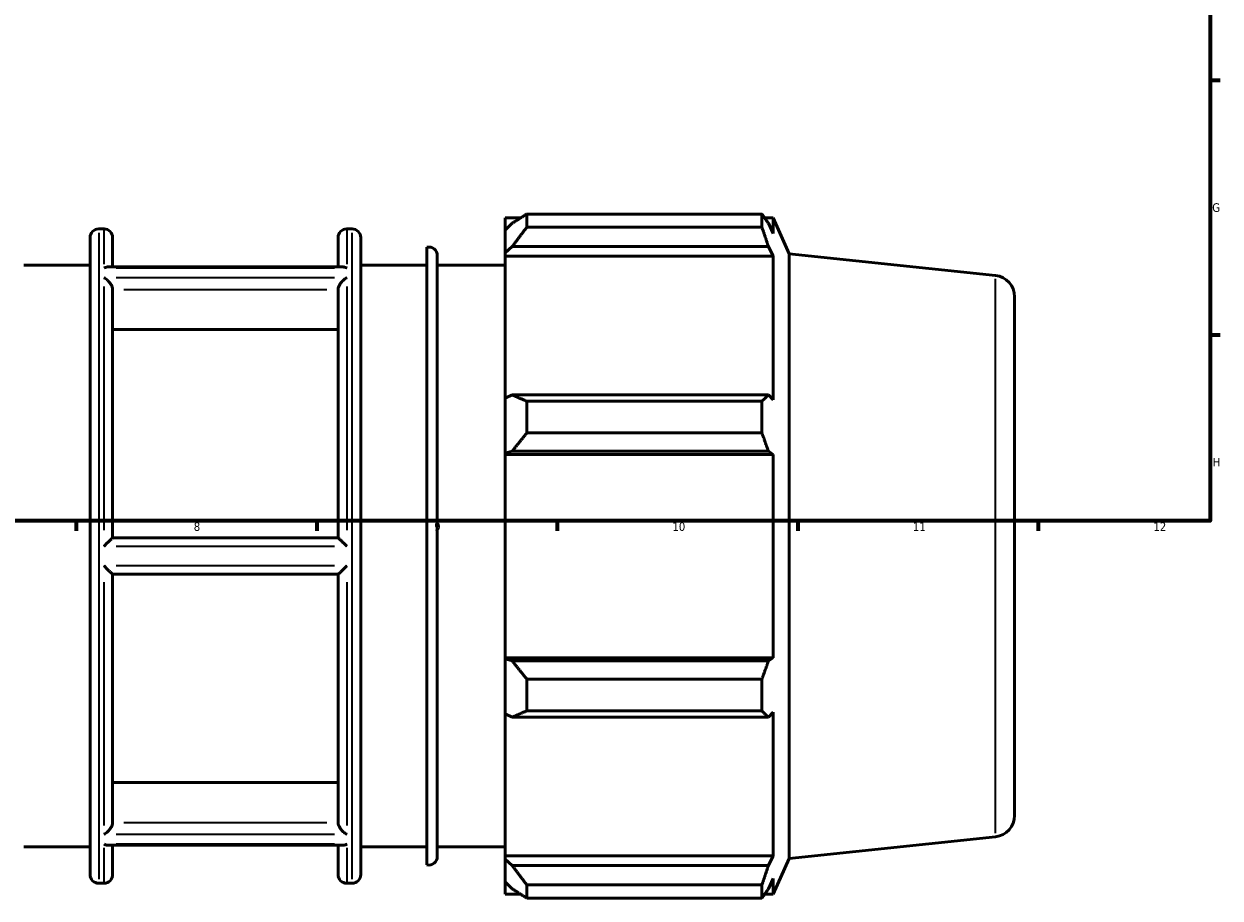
# Model space of a CAD drawing. Header units: millimetres. Extents: x -435 to 1325, y -90 to 884.
# Tile 4 of 9: x 475 to 824, y -90 to 165. Entities that reach past the tile are written whole.
import ezdxf

# ---------------------------------------------------------------- set-up
doc = ezdxf.new("R2010")
doc.units = ezdxf.units.MM
for name, color, linetype, lineweight in [('Border (ISO)', 7, 'Continuous', 70), ('Visible (ISO)', 7, 'Continuous', 50), ('Visible Narrow (ISO)', 7, 'Continuous', 35)]:
    doc.layers.add(name, color=color, linetype=linetype, lineweight=lineweight)
doc.styles.add('Note Text (ISO)', font='tahoma.ttf')

# ---------------------------------------------------------------- blocks, each defined once
blk = doc.blocks.new('Borders Default Border')
at = {"layer": 'Border (ISO)'}
for p, q in [((821, 148.5), (823.9, 148.5)), ((821, 74.25), (823.9, 74.25)), ((490.58, 20), (490.58, 17.1)), ((560.67, 20), (560.67, 17.1)), ((630.75, 20), (630.75, 17.1)), ((700.83, 20), (700.83, 17.1)), ((770.92, 20), (770.92, 17.1))]:
    blk.add_line(p, q, dxfattribs=at)
at = {"layer": 'Border (ISO)', "flags": 128}
blk.add_lwpolyline([(20, 20), (20, 574), (821, 574), (821, 20), (20, 20)], dxfattribs=at)
at = {"layer": 'Border (ISO)', "color": 232, "true_color": 0xca0064, "char_height": 2.5, "attachment_point": 7, "style": 'Note Text (ISO)'}
for s, insert in [('G', (821.61, 110.08)), ('H', (821.74, 35.88)), ('8', (524.81, 17.04)), ('9', (594.88, 17.05)), ('10', (664.29, 17.05)), ('11', (734.37, 17.1)), ('12', (804.46, 17.1))]:
    blk.add_mtext(s, dxfattribs=dict(at, insert=insert))

msp = doc.modelspace()

# ---------------------------------------------------------------- linework, layer by layer
at = {"layer": 'Visible (ISO)'}
for p, q in [((615.5169, 108.339), (615.5169, 104.7874)), ((615.5169, 108.339), (620.0295, 108.339)), ((621.8769, 109.4974), (621.8769, 105.6644)), ((621.8769, 109.4974), (690.3727, 109.4974)), ((690.3727, 105.6644), (690.3727, 109.4974)), ((691.1952, 108.339), (693.6762, 108.339)), ((693.6762, 103.7765), (693.6762, 108.339)), ((698.3169, 97.9159), (693.6762, 108.339)), ((497.1026, 105.159), (498.6741, 105.159)), ((569.3884, 105.159), (570.9598, 105.159)), ((617.6369, 106.8093), (615.5169, 104.7874)), ((615.5169, 98.1408), (615.5169, 104.7874)), ((690.3727, 105.6644), (621.8769, 105.6644)), ((693.6762, 103.7765), (692.2604, 106.8093)), ((494.6026, -83.141), (494.6026, 102.659)), ((501.1741, 102.659), (501.1741, 94.0763)), ((566.8884, 94.0763), (566.8884, 102.659)), ((573.4598, 102.659), (573.4598, -83.141)), ((592.7455, -80.2875), (592.7455, 99.8056)), ((615.5169, 98.1408), (617.6369, 100.0213)), ((615.5169, 97.2006), (615.5169, 98.1408)), ((617.6369, 100.0213), (692.2604, 100.0213)), ((692.2604, 100.0213), (693.6762, 97.2006)), ((698.3169, -78.3978), (698.3169, 97.9159)), ((758.4345, 91.5973), (698.3169, 97.9159)), ((475.3169, 94.559), (494.6026, 94.559)), ((573.4598, 94.559), (592.7455, 94.559)), ((595.7865, 97.3648), (595.7865, -77.8467)), ((595.7865, 94.559), (615.5169, 94.559)), ((615.5169, 97.2006), (615.5169, 55.7677)), ((615.5169, 97.2006), (693.6762, 97.2006)), ((693.6762, 55.2782), (693.6762, 97.2006)), ((568.218, 94.0763), (499.8444, 94.0763)), ((501.1741, 87.4318), (501.1741, 15.059)), ((566.8884, 15.059), (566.8884, 87.4318)), ((764.0312, 85.3815), (764.0312, -65.8634)), ((566.8884, 75.8049), (501.1741, 75.8049)), ((617.6369, 56.7466), (615.5169, 55.7677)), ((692.2604, 56.7466), (617.6369, 56.7466)), ((693.6762, 55.2782), (692.2604, 56.7466)), ((615.5169, 39.7214), (615.5169, 55.7677)), ((621.8769, 54.9051), (621.8769, 45.6513)), ((621.8769, 54.9051), (690.3727, 54.9051)), ((690.3727, 45.6513), (690.3727, 54.9051)), ((690.3727, 45.6513), (621.8769, 45.6513)), ((615.5169, 39.7214), (617.6369, 40.3589)), ((615.5169, 39.4026), (615.5169, 39.7214)), ((615.5169, 39.4026), (615.5169, -19.8845)), ((615.5169, 39.4026), (693.6762, 39.4026)), ((617.6369, 40.3589), (692.2604, 40.3589)), ((692.2604, 40.3589), (693.6762, 39.4026)), ((693.6762, -19.8845), (693.6762, 39.4026)), ((566.8907, 15.059), (501.1717, 15.059)), ((501.1717, 4.459), (566.8907, 4.459)), ((501.1741, 4.459), (501.1741, -67.9137)), ((566.8884, -67.9137), (566.8884, 4.459)), ((615.5169, -20.2033), (615.5169, -19.8845)), ((615.5169, -19.8845), (693.6762, -19.8845)), ((615.5169, -36.2496), (615.5169, -20.2033)), ((617.6369, -20.8408), (615.5169, -20.2033)), ((692.2604, -20.8408), (617.6369, -20.8408)), ((693.6762, -19.8845), (692.2604, -20.8408)), ((621.8769, -26.1332), (621.8769, -35.387)), ((621.8769, -26.1332), (690.3727, -26.1332)), ((690.3727, -35.387), (690.3727, -26.1332)), ((615.5169, -36.2496), (617.6369, -37.2285)), ((615.5169, -36.2496), (615.5169, -77.6825)), ((617.6369, -37.2285), (692.2604, -37.2285)), ((690.3727, -35.387), (621.8769, -35.387)), ((692.2604, -37.2285), (693.6762, -35.7601)), ((693.6762, -77.6825), (693.6762, -35.7601)), ((501.1741, -56.2868), (566.8884, -56.2868)), ((758.4345, -72.0792), (698.3169, -78.3978)), ((475.3169, -75.041), (494.6026, -75.041)), ((568.218, -74.5582), (499.8444, -74.5582)), ((501.1741, -74.5582), (501.1741, -83.141)), ((566.8884, -83.141), (566.8884, -74.5582)), ((573.4598, -75.041), (592.7455, -75.041)), ((595.7865, -75.041), (615.5169, -75.041)), ((615.5169, -78.6227), (615.5169, -77.6825)), ((615.5169, -77.6825), (693.6762, -77.6825)), ((615.5169, -85.2693), (615.5169, -78.6227)), ((617.6369, -80.5032), (615.5169, -78.6227)), ((693.6762, -77.6825), (692.2604, -80.5032)), ((698.3169, -78.3978), (693.6762, -88.821)), ((692.2604, -80.5032), (617.6369, -80.5032)), ((497.1026, -85.641), (498.6741, -85.641)), ((569.3884, -85.641), (570.9598, -85.641)), ((615.5169, -85.2693), (617.6369, -87.2912)), ((615.5169, -85.2693), (615.5169, -88.821)), ((621.8769, -86.1463), (621.8769, -89.9793)), ((621.8769, -86.1463), (690.3727, -86.1463)), ((690.3727, -89.9793), (690.3727, -86.1463)), ((692.2604, -87.2912), (693.6762, -84.2584)), ((693.6762, -88.821), (693.6762, -84.2584)), ((615.5169, -88.821), (620.0295, -88.821)), ((690.3727, -89.9793), (621.8769, -89.9793)), ((691.1952, -88.821), (693.6762, -88.821))]:
    msp.add_line(p, q, dxfattribs=at)
for centre, radius, start, end in [((497.1026, 102.659), 2.5, 90, 180), ((498.6741, 102.659), 2.5, 0, 90), ((569.3884, 102.659), 2.5, 90, 180), ((570.9598, 102.659), 2.5, 0, 90), ((593.2865, 97.3648), 2.5, 0, 102.498431), ((757.7812, 85.3815), 6.25, 0, 84), ((757.7812, -65.8634), 6.25, 276, 0), ((593.2865, -77.8467), 2.5, 257.501569, 0), ((497.1026, -83.141), 2.5, 180, 270), ((498.6741, -83.141), 2.5, 270, 0), ((569.3884, -83.141), 2.5, 180, 270), ((570.9598, -83.141), 2.5, 270, 0)]:
    msp.add_arc(centre, radius, start, end, dxfattribs=at)
for points, weights in [([(621.8769, 109.4974), (619.6721, 108.1259), (617.6369, 106.8093)], [1.01333848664, 1.00959252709, 1.0050393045]), ([(690.3727, 109.4974), (691.3543, 108.1259), (692.2604, 106.8093)], [1, 1.00202000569, 1.00322446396]), ([(617.6369, 100.0213), (619.6721, 102.7853), (621.8769, 105.6644)], [1.0050393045, 1.00959252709, 1.01333848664]), ([(692.2604, 100.0213), (691.3543, 102.7853), (690.3727, 105.6644)], [1.00322446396, 1.00202000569, 1]), ([(621.8769, 54.9051), (619.6721, 55.8446), (617.6369, 56.7466)], [1.01333848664, 1.00959252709, 1.0050393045]), ([(690.3727, 54.9051), (691.3543, 55.8446), (692.2604, 56.7466)], [1, 1.00202000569, 1.00322446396]), ([(617.6369, 40.3589), (619.6721, 42.9511), (621.8769, 45.6513)], [1.0050393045, 1.00959252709, 1.01333848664]), ([(692.2604, 40.3589), (691.3543, 42.9511), (690.3727, 45.6513)], [1.00322446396, 1.00202000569, 1]), ([(621.8769, -26.1332), (619.6721, -23.433), (617.6369, -20.8408)], [1.01333848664, 1.00959252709, 1.0050393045]), ([(690.3727, -26.1332), (691.3543, -23.433), (692.2604, -20.8408)], [1, 1.00202000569, 1.00322446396]), ([(617.6369, -37.2285), (619.6721, -36.3265), (621.8769, -35.387)], [1.0050393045, 1.00959252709, 1.01333848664]), ([(692.2604, -37.2285), (691.3543, -36.3265), (690.3727, -35.387)], [1.00322446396, 1.00202000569, 1]), ([(621.8769, -86.1463), (619.6721, -83.2672), (617.6369, -80.5032)], [1.01333848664, 1.00959252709, 1.0050393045]), ([(690.3727, -86.1463), (691.3543, -83.2672), (692.2604, -80.5032)], [1, 1.00202000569, 1.00322446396]), ([(617.6369, -87.2912), (619.6721, -88.6078), (621.8769, -89.9793)], [1.0050393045, 1.00959252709, 1.01333848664]), ([(692.2604, -87.2912), (691.3543, -88.6078), (690.3727, -89.9793)], [1.00322446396, 1.00202000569, 1])]:
    msp.add_rational_spline(points, weights, degree=2, dxfattribs=at)
for points, knots in [([(498.6741, 93.778), (498.6757, 93.7788), (498.6774, 93.7796), (498.9296, 93.9002), (499.1813, 93.9865), (499.5676, 94.0616), (499.708, 94.0763), (499.8444, 94.0763)], [-0.466875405, -0.466875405, -0.466875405, -0.466875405, -0.466167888, -0.466167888, -0.360143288, -0.360143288, -0.298554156, -0.298554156, -0.298554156, -0.298554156]), ([(501.1717, 87.5263), (501.1665, 87.629), (501.153, 87.7353), (501.0838, 88.0856), (500.9987, 88.3314), (500.7676, 88.8299), (500.619, 89.0781), (500.2295, 89.6258), (499.9726, 89.9119), (499.3774, 90.4633), (499.0272, 90.7137), (498.6784, 90.9004), (498.6762, 90.9015), (498.6741, 90.9027)], [-0.470369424, -0.470369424, -0.470369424, -0.470369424, -0.43422131, -0.43422131, -0.354061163, -0.354061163, -0.267577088, -0.267577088, -0.148086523, -0.148086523, 0, 0, 0.000917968, 0.000917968, 0.000917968, 0.000917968]), ([(569.3884, 90.9027), (569.3862, 90.9015), (569.3841, 90.9004), (569.0352, 90.7137), (568.6851, 90.4633), (568.0898, 89.9119), (567.833, 89.6258), (567.4434, 89.0781), (567.2949, 88.8299), (567.0638, 88.3314), (566.9787, 88.0856), (566.9095, 87.7353), (566.8959, 87.629), (566.8907, 87.5263)], [-0.526214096, -0.526214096, -0.526214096, -0.526214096, -0.525305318, -0.525305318, -0.378701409, -0.378701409, -0.260407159, -0.260407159, -0.174788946, -0.174788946, -0.095431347, -0.095431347, -0.059645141, -0.059645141, -0.059645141, -0.059645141]), ([(568.218, 94.0763), (568.3544, 94.0763), (568.4948, 94.0616), (568.8811, 93.9865), (569.1329, 93.9002), (569.385, 93.7796), (569.3867, 93.7788), (569.3884, 93.778)], [-0.169128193, -0.169128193, -0.169128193, -0.169128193, -0.106982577, -0.106982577, 0, 0, 0.000713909, 0.000713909, 0.000713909, 0.000713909]), ([(498.6741, 12.6344), (498.6761, 12.6364), (498.678, 12.6384), (498.9276, 12.8912), (499.1765, 13.1421), (499.6648, 13.6311), (499.9069, 13.8718), (500.3459, 14.3032), (500.5471, 14.4984), (500.8452, 14.781), (500.9554, 14.8829), (501.1132, 15.0218), (501.1609, 15.059), (501.1717, 15.059)], [-0.466980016, -0.466980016, -0.466980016, -0.466980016, -0.466141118, -0.466141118, -0.361305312, -0.361305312, -0.254333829, -0.254333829, -0.152358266, -0.152358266, -0.074836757, -0.074836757, 0, 0, 0, 0]), ([(566.8907, 15.059), (566.9016, 15.059), (566.9492, 15.0218), (567.1071, 14.8829), (567.2172, 14.781), (567.5153, 14.4984), (567.7165, 14.3032), (568.1556, 13.8718), (568.3976, 13.6311), (568.8859, 13.1421), (569.1348, 12.8912), (569.3844, 12.6384), (569.3864, 12.6364), (569.3884, 12.6344)], [-0.470263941, -0.470263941, -0.470263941, -0.470263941, -0.394765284, -0.394765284, -0.31655813, -0.31655813, -0.213680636, -0.213680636, -0.105763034, -0.105763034, 0, 0, 0.000846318, 0.000846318, 0.000846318, 0.000846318]), ([(501.1717, 4.459), (501.1609, 4.459), (501.1132, 4.4963), (500.9554, 4.6351), (500.8452, 4.7371), (500.5471, 5.0197), (500.3459, 5.2149), (499.9069, 5.6463), (499.6648, 5.887), (499.1765, 6.376), (498.9276, 6.6269), (498.678, 6.8797), (498.6761, 6.8817), (498.6741, 6.8837)], [-0.470263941, -0.470263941, -0.470263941, -0.470263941, -0.394765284, -0.394765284, -0.31655813, -0.31655813, -0.213680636, -0.213680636, -0.105763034, -0.105763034, 0, 0, 0.000846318, 0.000846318, 0.000846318, 0.000846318]), ([(569.3884, 6.8837), (569.3864, 6.8817), (569.3844, 6.8797), (569.1348, 6.6269), (568.8859, 6.376), (568.3976, 5.887), (568.1556, 5.6463), (567.7165, 5.2149), (567.5153, 5.0197), (567.2172, 4.7371), (567.1071, 4.6351), (566.9492, 4.4963), (566.9016, 4.459), (566.8907, 4.459)], [-0.466980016, -0.466980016, -0.466980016, -0.466980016, -0.466141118, -0.466141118, -0.361305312, -0.361305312, -0.254333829, -0.254333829, -0.152358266, -0.152358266, -0.074836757, -0.074836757, 0, 0, 0, 0]), ([(498.6741, -71.3846), (498.6762, -71.3834), (498.6784, -71.3823), (499.0272, -71.1956), (499.3774, -70.9452), (499.9726, -70.3939), (500.2295, -70.1077), (500.619, -69.56), (500.7676, -69.3118), (500.9987, -68.8133), (501.0838, -68.5675), (501.153, -68.2172), (501.1665, -68.1109), (501.1717, -68.0082)], [-0.526214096, -0.526214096, -0.526214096, -0.526214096, -0.525305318, -0.525305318, -0.378701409, -0.378701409, -0.260407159, -0.260407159, -0.174788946, -0.174788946, -0.095431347, -0.095431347, -0.059645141, -0.059645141, -0.059645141, -0.059645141]), ([(566.8907, -68.0082), (566.8959, -68.1109), (566.9095, -68.2172), (566.9787, -68.5675), (567.0638, -68.8133), (567.2949, -69.3118), (567.4434, -69.56), (567.833, -70.1077), (568.0898, -70.3939), (568.6851, -70.9452), (569.0352, -71.1956), (569.3841, -71.3823), (569.3862, -71.3834), (569.3884, -71.3846)], [-0.470369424, -0.470369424, -0.470369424, -0.470369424, -0.43422131, -0.43422131, -0.354061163, -0.354061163, -0.267577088, -0.267577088, -0.148086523, -0.148086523, 0, 0, 0.000917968, 0.000917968, 0.000917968, 0.000917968]), ([(499.8444, -74.5582), (499.708, -74.5582), (499.5676, -74.5435), (499.1813, -74.4684), (498.9296, -74.3821), (498.6774, -74.2615), (498.6757, -74.2607), (498.6741, -74.2599)], [-0.169128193, -0.169128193, -0.169128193, -0.169128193, -0.106982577, -0.106982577, 0, 0, 0.000713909, 0.000713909, 0.000713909, 0.000713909]), ([(569.3884, -74.2599), (569.3867, -74.2607), (569.385, -74.2615), (569.1329, -74.3821), (568.8811, -74.4684), (568.4948, -74.5435), (568.3544, -74.5582), (568.218, -74.5582)], [-0.466875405, -0.466875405, -0.466875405, -0.466875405, -0.466167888, -0.466167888, -0.360143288, -0.360143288, -0.298554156, -0.298554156, -0.298554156, -0.298554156])]:
    msp.add_open_spline(points, degree=3, knots=knots, dxfattribs=at)
for points in [[(501.1741, 87.4318), (501.1741, 87.4627), (501.1733, 87.4942), (501.1717, 87.5263)], [(566.8907, 87.5263), (566.8891, 87.4942), (566.8884, 87.4627), (566.8884, 87.4318)], [(501.1717, -68.0082), (501.1733, -67.9761), (501.1741, -67.9446), (501.1741, -67.9137)], [(566.8884, -67.9137), (566.8884, -67.9446), (566.8891, -67.9761), (566.8907, -68.0082)]]:
    msp.add_open_spline(points, degree=3, dxfattribs=at)
at = {"layer": 'Visible Narrow (ISO)'}
for p, q in [((498.6741, 94.8672), (498.6741, 105.13)), ((569.3884, 105.13), (569.3884, 94.8672)), ((497.1026, 103.9845), (497.1026, -84.4664)), ((570.9598, -84.4664), (570.9598, 103.9845)), ((502.2098, 93.778), (565.8526, 93.778)), ((565.8526, 90.9027), (502.2098, 90.9027)), ((498.6741, 17.3344), (498.6741, 88.3293)), ((504.4577, 87.5263), (563.6048, 87.5263)), ((569.3884, 88.3293), (569.3884, 17.3344)), ((758.4345, -71.0716), (758.4345, 90.5897)), ((502.2098, 12.6344), (565.8526, 12.6344)), ((565.8526, 6.8837), (502.2098, 6.8837)), ((498.6741, -68.8112), (498.6741, 2.1837)), ((569.3884, 2.1837), (569.3884, -68.8112)), ((563.6048, -68.0082), (504.4577, -68.0082)), ((502.2098, -71.3846), (565.8526, -71.3846)), ((498.6741, -85.6119), (498.6741, -75.3491)), ((565.8526, -74.2599), (502.2098, -74.2599)), ((569.3884, -75.3491), (569.3884, -85.6119))]:
    msp.add_line(p, q, dxfattribs=at)

# ---------------------------------------------------------------- block references
msp.add_blockref('Borders Default Border', (0, 0))

doc.saveas('drawing.dxf')
